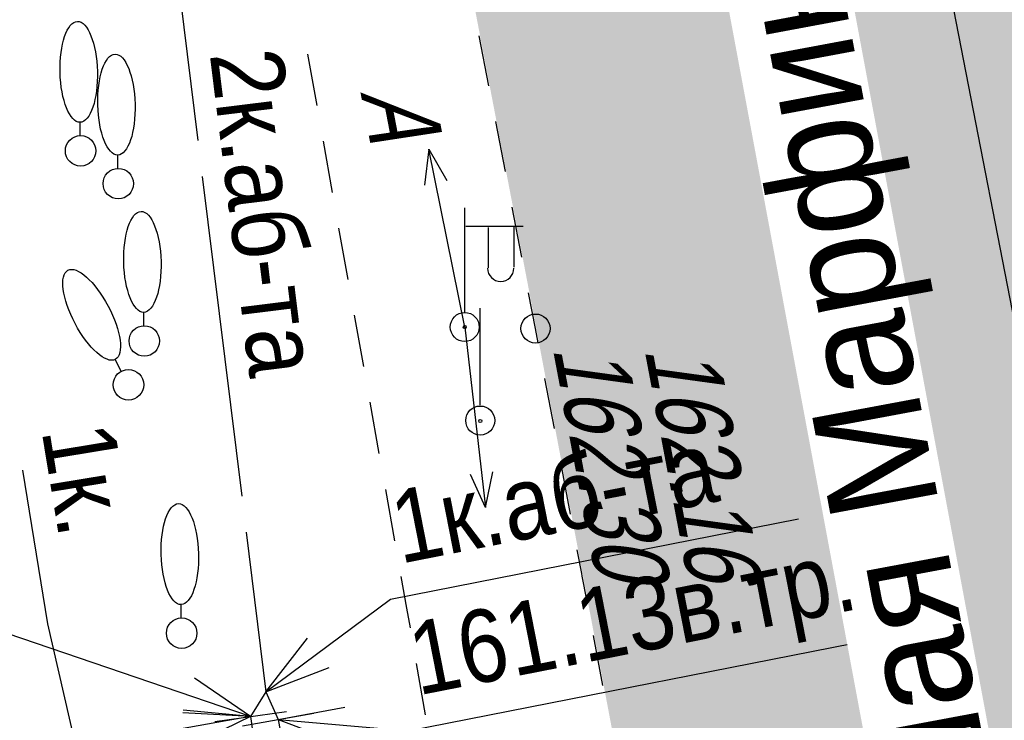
# Model space of a CAD drawing. Header units: millimetres. Extents: x 4385 to 11928, y 17253 to 36963.
# Tile 23 of 256: x 5864.69 to 5878.25, y 18448.49 to 18458.13. Entities that reach past the tile are written whole.
import ezdxf
from ezdxf.enums import TextEntityAlignment as Align

# ---------------------------------------------------------------- set-up
doc = ezdxf.new("R2010")
doc.units = ezdxf.units.MM
for name, color, linetype, lineweight in [('Геоподоснова_34179-21 от 9.08.21$0$Водопровод', 7, 'Continuous', 25), ('Геоподоснова_34179-21 от 9.08.21$0$Горизонтали', 7, 'Continuous', 25), ('Геоподоснова_34179-21 от 9.08.21$0$Граница улицы', 7, 'Continuous', 25), ('Геоподоснова_34179-21 от 9.08.21$0$Кабели', 7, 'Continuous', 25), ('Геоподоснова_34179-21 от 9.08.21$0$Кабель Мосэнерго', 7, 'Continuous', 25), ('Геоподоснова_34179-21 от 9.08.21$0$Отдельно стоящее дерево', 7, 'Continuous', 25), ('Геоподоснова_34179-21 от 9.08.21$0$Столбы', 7, 'Continuous', 25), ('Геоподоснова_34179-21 от 9.08.21$0$Фонари', 7, 'Continuous', 25)]:
    doc.layers.add(name, color=color, linetype=linetype, lineweight=lineweight)
doc.layers.add('ГП_дороги_штриховка_сущ', color=7, linetype='Continuous', lineweight=0, true_color=0xc8d0d0, transparency=0.6)
doc.layers.add('ГП_озел_штриховка_сущ', color=7, linetype='Continuous', lineweight=0, true_color=0x829556, transparency=0.6)
doc.layers.add('ГП_текст_здан_номера_500', color=7, linetype='Continuous', lineweight=5, true_color=0x000000)
doc.styles.add('GENERATED_STYLE_1', font='GOTHIC.TTF')
doc.styles.add('Геоподоснова_34179-21 от 9.08.21$0$Style-RUSSIAN_1251', font='RUSSIAN_1251.shx')
doc.styles.add('Геоподоснова_34179-21 от 9.08.21$0$Style-RUSSIAN_1251 I 0.00000', font='RUSSIAN_1251.shx')
doc.styles.add('Геоподоснова_34179-21 от 9.08.21$0$Style-RUSSIAN_1251 I 0.32289', font='RUSSIAN_1251.shx', dxfattribs={"oblique": 18.5})

# ---------------------------------------------------------------- blocks, each defined once
blk = doc.blocks.new('Геоподоснова_34179-21 от 9.08.21$0$FONAR5_12')
at = {"layer": 'Геоподоснова_34179-21 от 9.08.21$0$Фонари', "color": 7, "linetype": 'Continuous', "lineweight": 25}
for p, q in [((0.003, 0.2), (0.003, 1.641)), ((0.017, 1.388), (0.805, 1.388)), ((0.322, 1.371), (0.322, 0.816)), ((0.676, 1.378), (0.676, 0.823))]:
    blk.add_line(p, q, dxfattribs=at)
for centre, radius, start, end in [((0.496, 0.809), 0.181, 180, 0), ((0, 0), 0.2, 0, 360), ((0, 0), 0.02, 0, 360)]:
    blk.add_arc(centre, radius, start, end, dxfattribs=at)
blk = doc.blocks.new('Геоподоснова_34179-21 от 9.08.21$0$STRFON_26')
at = {"layer": 'Геоподоснова_34179-21 от 9.08.21$0$Фонари', "color": 7, "linetype": 'Continuous', "lineweight": 25, "flags": 128}
for points in [[(2.5, 0), (2.025, 0.157)], [(0, 0), (2.5, 0)], [(2.5, 0), (2.025, -0.156)]]:
    blk.add_lwpolyline(points, dxfattribs=at)
blk = doc.blocks.new('Геоподоснова_34179-21 от 9.08.21$0$STRFON_27')
at = {"layer": 'Геоподоснова_34179-21 от 9.08.21$0$Фонари', "color": 7, "linetype": 'Continuous', "lineweight": 25, "flags": 128}
for points in [[(2.5, 0), (2.025, 0.157)], [(0, 0), (2.5, 0)], [(2.5, 0), (2.025, -0.156)]]:
    blk.add_lwpolyline(points, dxfattribs=at)
blk = doc.blocks.new('Геоподоснова_34179-21 от 9.08.21$0$PIKET_225')
at = {"layer": 'Геоподоснова_34179-21 от 9.08.21$0$Горизонтали', "color": 7, "linetype": 'Continuous', "lineweight": 25}
blk.add_arc((0, 0), 0.2, 0, 360, dxfattribs=at)
blk = doc.blocks.new('Геоподоснова_34179-21 от 9.08.21$0$DEREVO_64')
at = {"layer": 'Геоподоснова_34179-21 от 9.08.21$0$Отдельно стоящее дерево', "color": 7, "linetype": 'Continuous', "lineweight": 25, "flags": 128}
blk.add_lwpolyline([(-0.007, 0.21), (-0.007, 0.393)], dxfattribs=at)
at = {"layer": 'Геоподоснова_34179-21 от 9.08.21$0$Отдельно стоящее дерево', "color": 7, "linetype": 'Continuous', "lineweight": 25}
blk.add_arc((0, 0), 0.21, 0, 359.99999, dxfattribs=at)
blk.add_ellipse((-0.0255, 1.088), major_axis=(-0.0185, 0.695), ratio=0.3698286, dxfattribs=at)
blk = doc.blocks.new('Геоподоснова_34179-21 от 9.08.21$0$DEREVO_65')
at = {"layer": 'Геоподоснова_34179-21 от 9.08.21$0$Отдельно стоящее дерево', "color": 7, "linetype": 'Continuous', "lineweight": 25, "flags": 128}
blk.add_lwpolyline([(-0.007, 0.21), (-0.007, 0.393)], dxfattribs=at)
at = {"layer": 'Геоподоснова_34179-21 от 9.08.21$0$Отдельно стоящее дерево', "color": 7, "linetype": 'Continuous', "lineweight": 25}
blk.add_arc((0, 0), 0.21, 0, 359.99999, dxfattribs=at)
blk.add_ellipse((-0.0255, 1.088), major_axis=(-0.0185, 0.695), ratio=0.3698286, dxfattribs=at)
blk = doc.blocks.new('Геоподоснова_34179-21 от 9.08.21$0$DEREVO_66')
at = {"layer": 'Геоподоснова_34179-21 от 9.08.21$0$Отдельно стоящее дерево', "color": 7, "linetype": 'Continuous', "lineweight": 25, "flags": 128}
blk.add_lwpolyline([(-0.007, 0.21), (-0.007, 0.393)], dxfattribs=at)
at = {"layer": 'Геоподоснова_34179-21 от 9.08.21$0$Отдельно стоящее дерево', "color": 7, "linetype": 'Continuous', "lineweight": 25}
blk.add_arc((0, 0), 0.21, 0, 360, dxfattribs=at)
blk.add_ellipse((-0.026, 1.088), major_axis=(-0.019, 0.695), ratio=0.369829, dxfattribs=at)
blk = doc.blocks.new('Геоподоснова_34179-21 от 9.08.21$0$DEREVO_67')
at = {"layer": 'Геоподоснова_34179-21 от 9.08.21$0$Отдельно стоящее дерево', "color": 7, "linetype": 'Continuous', "lineweight": 25, "flags": 128}
blk.add_lwpolyline([(-0.007, 0.21), (-0.007, 0.393)], dxfattribs=at)
at = {"layer": 'Геоподоснова_34179-21 от 9.08.21$0$Отдельно стоящее дерево', "color": 7, "linetype": 'Continuous', "lineweight": 25}
blk.add_arc((0, 0), 0.21, 0, 359.99999, dxfattribs=at)
blk.add_ellipse((-0.0255, 1.088), major_axis=(-0.0185, 0.695), ratio=0.3698286, dxfattribs=at)
blk = doc.blocks.new('Геоподоснова_34179-21 от 9.08.21$0$DEREVO_68')
at = {"layer": 'Геоподоснова_34179-21 от 9.08.21$0$Отдельно стоящее дерево', "color": 7, "linetype": 'Continuous', "lineweight": 25, "flags": 128}
blk.add_lwpolyline([(-0.007, 0.21), (-0.007, 0.393)], dxfattribs=at)
at = {"layer": 'Геоподоснова_34179-21 от 9.08.21$0$Отдельно стоящее дерево', "color": 7, "linetype": 'Continuous', "lineweight": 25}
blk.add_arc((0, 0), 0.21, 0, 359.99999, dxfattribs=at)
blk.add_ellipse((-0.0255, 1.088), major_axis=(-0.0185, 0.695), ratio=0.3698286, dxfattribs=at)
blk = doc.blocks.new('Геоподоснова_34179-21 от 9.08.21$0$PIKET_230')
at = {"layer": 'Геоподоснова_34179-21 от 9.08.21$0$Горизонтали', "color": 7, "linetype": 'Continuous', "lineweight": 25}
blk.add_arc((0, 0), 0.2, 0, 360, dxfattribs=at)
blk = doc.blocks.new('Геоподоснова_34179-21 от 9.08.21$0$STOLBG_2')
at = {"layer": 'Геоподоснова_34179-21 от 9.08.21$0$Столбы', "color": 7, "linetype": 'Continuous', "lineweight": 25}
blk.add_line((-0.015, 0.206), (-0.015, 1.539), dxfattribs=at)
for centre, radius in [((-0.015, -0.008), 0.2), ((-0.014, -0.014), 0.02)]:
    blk.add_arc(centre, radius, 0, 360, dxfattribs=at)
blk = doc.blocks.new('Геоподоснова_34179-21 от 9.08.21$0$msdElementTypeLineString_56')
at = {"layer": 'Геоподоснова_34179-21 от 9.08.21$0$Граница улицы', "color": 7, "linetype": 'Continuous', "lineweight": 25}
for p, q in [((8.225, 10.27), (8.093, 10.957)), ((8.452, 9.091), (8.32, 9.778)), ((8.678, 7.912), (8.546, 8.6)), ((9.127, 5.554), (8.997, 6.242)), ((9.35, 4.374), (9.22, 5.063)), ((9.796, 2.016), (9.666, 2.704))]:
    blk.add_line(p, q, dxfattribs=at)
at = {"layer": 'Геоподоснова_34179-21 от 9.08.21$0$Граница улицы', "color": 7, "linetype": 'Continuous', "lineweight": 25, "flags": 128}
for points in [[(8.904, 6.733), (8.867, 6.929), (8.772, 7.421)], [(9.573, 3.195), (9.512, 3.518), (9.505, 3.555), (9.443, 3.883)]]:
    blk.add_lwpolyline(points, dxfattribs=at)
blk = doc.blocks.new('Геоподоснова_34179-21 от 9.08.21$0$msdElementTypeLineString_57')
at = {"layer": 'Геоподоснова_34179-21 от 9.08.21$0$Граница улицы', "color": 7, "linetype": 'Continuous', "lineweight": 25}
for p, q in [((6.69, 11.144), (6.817, 10.438)), ((6.905, 9.945), (7.031, 9.239)), ((7.119, 8.747), (7.246, 8.04)), ((7.334, 7.548), (7.46, 6.842)), ((7.548, 6.35), (7.675, 5.643)), ((7.763, 5.151), (7.889, 4.444)), ((8.189, 2.753), (8.313, 2.046))]:
    blk.add_line(p, q, dxfattribs=at)
at = {"layer": 'Геоподоснова_34179-21 от 9.08.21$0$Граница улицы', "color": 7, "linetype": 'Continuous', "lineweight": 25, "flags": 128}
blk.add_lwpolyline([(7.977, 3.952), (8.056, 3.515), (8.103, 3.246)], dxfattribs=at)
blk = doc.blocks.new('Геоподоснова_34179-21 от 9.08.21$0$msdElementTypeLineString_181')
at = {"layer": 'Геоподоснова_34179-21 от 9.08.21$0$Водопровод', "color": 7, "linetype": 'Continuous', "lineweight": 25}
blk.add_line((5.429, 26.453), (10.571, 0), dxfattribs=at)
blk = doc.blocks.new('Геоподоснова_34179-21 от 9.08.21$0$msdElementTypeMultiLine_28')
at = {"layer": 'Геоподоснова_34179-21 от 9.08.21$0$Водопровод', "color": 7, "linetype": 'Continuous', "lineweight": 25}
blk.add_blockref('Геоподоснова_34179-21 от 9.08.21$0$msdElementTypeLineString_181', (0.5, 0.5), dxfattribs=at)
blk = doc.blocks.new('Геоподоснова_34179-21 от 9.08.21$0$msdElementTypeLineString_479')
at = {"layer": 'Геоподоснова_34179-21 от 9.08.21$0$Кабель Мосэнерго', "color": 7, "linetype": 'Continuous', "lineweight": 25}
for p, q in [((1.005, 5.981), (1.995, 6.119)), ((1.635, 1.431), (2.625, 1.569))]:
    blk.add_line(p, q, dxfattribs=at)
blk = doc.blocks.new('Геоподоснова_34179-21 от 9.08.21$0$msdElementTypeMultiLine_273')
at = {"layer": 'Геоподоснова_34179-21 от 9.08.21$0$Кабель Мосэнерго', "color": 7, "linetype": 'Continuous', "lineweight": 25, "flags": 128}
blk.add_lwpolyline([(1.5, 6.05), (2.13, 1.5)], dxfattribs=at)
at = {"layer": 'Геоподоснова_34179-21 от 9.08.21$0$Кабель Мосэнерго', "color": 7, "linetype": 'Continuous', "lineweight": 25}
blk.add_blockref('Геоподоснова_34179-21 от 9.08.21$0$msdElementTypeLineString_479', (0, 0), dxfattribs=at)
blk = doc.blocks.new('Геоподоснова_34179-21 от 9.08.21$0$msdElementTypeLineString_486')
at = {"layer": 'Геоподоснова_34179-21 от 9.08.21$0$Кабель Мосэнерго', "color": 7, "linetype": 'Continuous', "lineweight": 25}
for p, q in [((1.008, 5.841), (1.992, 6.019)), ((1.808, 1.411), (2.792, 1.589))]:
    blk.add_line(p, q, dxfattribs=at)
blk = doc.blocks.new('Геоподоснова_34179-21 от 9.08.21$0$msdElementTypeMultiLine_280')
at = {"layer": 'Геоподоснова_34179-21 от 9.08.21$0$Кабель Мосэнерго', "color": 7, "linetype": 'Continuous', "lineweight": 25, "flags": 128}
blk.add_lwpolyline([(1.5, 5.93), (2.3, 1.5)], dxfattribs=at)
at = {"layer": 'Геоподоснова_34179-21 от 9.08.21$0$Кабель Мосэнерго', "color": 7, "linetype": 'Continuous', "lineweight": 25}
blk.add_blockref('Геоподоснова_34179-21 от 9.08.21$0$msdElementTypeLineString_486', (0, 0), dxfattribs=at)
blk = doc.blocks.new('Геоподоснова_34179-21 от 9.08.21$0$msdElementTypeLineString_517')
at = {"layer": 'Геоподоснова_34179-21 от 9.08.21$0$Кабели', "color": 10, "linetype": 'Continuous', "lineweight": 25}
for p, q in [((0, 9.79), (0.272, 7.591)), ((0.333, 7.094), (0.877, 2.696)), ((0.938, 2.199), (1.21, 0))]:
    blk.add_line(p, q, dxfattribs=at)
blk = doc.blocks.new('Геоподоснова_34179-21 от 9.08.21$0$msdElementTypeMultiLine_313')
at = {"layer": 'Геоподоснова_34179-21 от 9.08.21$0$Кабели', "color": 1, "linetype": 'Continuous', "lineweight": 25}
blk.add_blockref('Геоподоснова_34179-21 от 9.08.21$0$msdElementTypeLineString_517', (0, 0), dxfattribs=at)
blk = doc.blocks.new('Геоподоснова_34179-21 от 9.08.21$0$DIMTXT_86')
at = {"layer": 'Геоподоснова_34179-21 от 9.08.21$0$Кабель Мосэнерго', "color": 7, "linetype": 'Continuous', "lineweight": 25}
for q in [(0.918, 0.171), (0.875, -0.327)]:
    blk.add_line((0, 0), q, dxfattribs=at)
at = {"layer": 'Геоподоснова_34179-21 от 9.08.21$0$Кабель Мосэнерго', "color": 7, "linetype": 'Continuous', "lineweight": 25, "flags": 128}
blk.add_lwpolyline([(0, 0), (1.791, -0.155), (8.744, 1.211)], dxfattribs=at)
at = {"layer": 'Геоподоснова_34179-21 от 9.08.21$0$Кабель Мосэнерго', "color": 7, "linetype": 'Continuous', "lineweight": 25, "style": 'Геоподоснова_34179-21 от 9.08.21$0$Style-RUSSIAN_1251', "width": 0.9}
blk.add_text('161.13в.тр.', height=1, rotation=11.1169, dxfattribs=at).set_placement((1.732, 1.311), align=Align.TOP_LEFT)
blk = doc.blocks.new('Геоподоснова_34179-21 от 9.08.21$0$DIMTXT_93')
at = {"layer": 'Геоподоснова_34179-21 от 9.08.21$0$Кабель Мосэнерго', "color": 7, "linetype": 'Continuous', "lineweight": 25}
for q in [(-0.93, 0.089), (-0.842, -0.404)]:
    blk.add_line((0, 0), q, dxfattribs=at)
at = {"layer": 'Геоподоснова_34179-21 от 9.08.21$0$Кабель Мосэнерго', "color": 7, "linetype": 'Continuous', "lineweight": 25, "flags": 128}
blk.add_lwpolyline([(0, 0), (-4.54, -0.808), (-11.492, -2.174)], dxfattribs=at)
at = {"layer": 'Геоподоснова_34179-21 от 9.08.21$0$Кабель Мосэнерго', "color": 7, "linetype": 'Continuous', "lineweight": 25, "style": 'Геоподоснова_34179-21 от 9.08.21$0$Style-RUSSIAN_1251', "width": 0.9}
blk.add_text('161.13в.тр.', height=1, rotation=11.1169, dxfattribs=at).set_placement((-11.772, -0.751), align=Align.TOP_LEFT)
blk = doc.blocks.new('Геоподоснова_34179-21 от 9.08.21')
at = {"layer": 'Геоподоснова_34179-21 от 9.08.21$0$Кабели', "color": 10, "linetype": 'Continuous', "lineweight": 25}
for p, q in [((5868.08, 18448.88), (5868.652, 18449.618)), ((5868.08, 18448.88), (5868.951, 18449.217)), ((5867.87, 18448.54), (5867.099, 18449.067)), ((5868.08, 18448.88), (5867.87, 18448.54)), ((5868.08, 18448.88), (5868.25, 18448.5)), ((5867.87, 18448.54), (5866.937, 18448.594))]:
    blk.add_line(p, q, dxfattribs=at)
at = {"layer": 'Геоподоснова_34179-21 от 9.08.21$0$Кабели', "color": 10, "linetype": 'Continuous', "lineweight": 25, "flags": 128}
for points in [[(5868.08, 18448.88), (5869.796, 18450.158), (5875.415, 18451.262)], [(5867.87, 18448.54), (5862.547, 18450.354), (5856.928, 18449.25)]]:
    blk.add_lwpolyline(points, dxfattribs=at)
at = {"layer": 'Геоподоснова_34179-21 от 9.08.21$0$Кабель Мосэнерго', "color": 10, "linetype": 'Continuous', "lineweight": 25}
for p, q in [((5865.078, 18449.816), (5864.73, 18451.933)), ((5865.486, 18448.031), (5865.078, 18449.816))]:
    blk.add_line(p, q, dxfattribs=at)
at = {"layer": 'Геоподоснова_34179-21 от 9.08.21$0$Водопровод', "color": 7, "linetype": 'Continuous', "lineweight": 25}
blk.add_blockref('Геоподоснова_34179-21 от 9.08.21$0$msdElementTypeMultiLine_28', (5869.663, 18441.404), dxfattribs=at)
at = {"layer": 'Геоподоснова_34179-21 от 9.08.21$0$Горизонтали', "color": 7, "linetype": 'Continuous', "lineweight": 25}
for name, p in [('Геоподоснова_34179-21 от 9.08.21$0$PIKET_225', (5871.794, 18453.883)), ('Геоподоснова_34179-21 от 9.08.21$0$PIKET_230', (5877.658, 18448.726))]:
    blk.add_blockref(name, p, dxfattribs=at)
at = {"layer": 'Геоподоснова_34179-21 от 9.08.21$0$Граница улицы', "color": 7, "linetype": 'Continuous', "lineweight": 25}
for name, p in [('Геоподоснова_34179-21 от 9.08.21$0$msdElementTypeLineString_57', (5861.963, 18446.518)), ('Геоподоснова_34179-21 от 9.08.21$0$msdElementTypeLineString_56', (5862.927, 18446.954))]:
    blk.add_blockref(name, p, dxfattribs=at)
at = {"layer": 'Геоподоснова_34179-21 от 9.08.21$0$Кабели', "color": 10, "linetype": 'Continuous', "lineweight": 25}
blk.add_blockref('Геоподоснова_34179-21 от 9.08.21$0$msdElementTypeMultiLine_313', (5866.87, 18448.88), dxfattribs=at)
at = {"layer": 'Геоподоснова_34179-21 от 9.08.21$0$Кабель Мосэнерго', "color": 7, "linetype": 'Continuous', "lineweight": 25}
for name, p in [('Геоподоснова_34179-21 от 9.08.21$0$DIMTXT_86', (5868.25, 18448.5)), ('Геоподоснова_34179-21 от 9.08.21$0$DIMTXT_93', (5867.87, 18448.54)), ('Геоподоснова_34179-21 от 9.08.21$0$msdElementTypeMultiLine_273', (5866.37, 18442.49)), ('Геоподоснова_34179-21 от 9.08.21$0$msdElementTypeMultiLine_280', (5866.75, 18442.57))]:
    blk.add_blockref(name, p, dxfattribs=at)
at = {"layer": 'Геоподоснова_34179-21 от 9.08.21$0$Отдельно стоящее дерево', "color": 7, "linetype": 'Continuous', "lineweight": 25}
for name, p in [('Геоподоснова_34179-21 от 9.08.21$0$DEREVO_68', (5865.528, 18456.329)), ('Геоподоснова_34179-21 от 9.08.21$0$DEREVO_67', (5866.047, 18455.878)), ('Геоподоснова_34179-21 от 9.08.21$0$DEREVO_65', (5866.405, 18453.712)), ('Геоподоснова_34179-21 от 9.08.21$0$DEREVO_64', (5866.92, 18449.689))]:
    blk.add_blockref(name, p, dxfattribs=at)
at = {"layer": 'Геоподоснова_34179-21 от 9.08.21$0$Отдельно стоящее дерево', "color": 7, "linetype": 'Continuous', "lineweight": 25, "xscale": 1.00000244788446, "yscale": 1.00000244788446, "zscale": 1.00000244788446, "rotation": 26.43165307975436}
blk.add_blockref('Геоподоснова_34179-21 от 9.08.21$0$DEREVO_66', (5866.187, 18453.109), dxfattribs=at)
at = {"layer": 'Геоподоснова_34179-21 от 9.08.21$0$Столбы', "color": 7, "linetype": 'Continuous', "lineweight": 25}
blk.add_blockref('Геоподоснова_34179-21 от 9.08.21$0$STOLBG_2', (5871.048, 18452.624), dxfattribs=at)
at = {"layer": 'Геоподоснова_34179-21 от 9.08.21$0$Фонари', "color": 7, "linetype": 'Continuous', "lineweight": 25, "xscale": 0.9999988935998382, "yscale": 0.9999988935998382, "zscale": 0.9999988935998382, "rotation": 101.4202854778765}
blk.add_blockref('Геоподоснова_34179-21 от 9.08.21$0$STRFON_27', (5870.819, 18453.904), dxfattribs=at)
at = {"layer": 'Геоподоснова_34179-21 от 9.08.21$0$Фонари', "color": 7, "linetype": 'Continuous', "lineweight": 25}
blk.add_blockref('Геоподоснова_34179-21 от 9.08.21$0$FONAR5_12', (5870.819, 18453.904), dxfattribs=at)
at = {"layer": 'Геоподоснова_34179-21 от 9.08.21$0$Фонари', "color": 7, "linetype": 'Continuous', "lineweight": 25, "rotation": 276.5899266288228}
blk.add_blockref('Геоподоснова_34179-21 от 9.08.21$0$STRFON_26', (5870.819, 18453.904), dxfattribs=at)
at = {"layer": 'Геоподоснова_34179-21 от 9.08.21$0$Горизонтали', "color": 7, "linetype": 'Continuous', "lineweight": 25, "style": 'Геоподоснова_34179-21 от 9.08.21$0$Style-RUSSIAN_1251 I 0.32289', "oblique": 18.5, "width": 0.799996}
blk.add_text('162.30', height=1, rotation=280.7023, dxfattribs=at).set_placement((5872.029, 18453.62))
blk.add_text('162.16', height=1, rotation=280.7023, dxfattribs=at).set_placement((5874.275, 18453.792), align=Align.TOP_LEFT)
at = {"layer": 'Геоподоснова_34179-21 от 9.08.21$0$Граница улицы', "color": 7, "linetype": 'Continuous', "lineweight": 25, "style": 'Геоподоснова_34179-21 от 9.08.21$0$Style-RUSSIAN_1251 I 0.32289', "oblique": 18.5, "width": 0.799996}
blk.add_text('А', height=1, rotation=280.9261, dxfattribs=at).set_placement((5869.382, 18457.137))
at = {"layer": 'Геоподоснова_34179-21 от 9.08.21$0$Кабели', "color": 10, "linetype": 'Continuous', "lineweight": 25, "style": 'Геоподоснова_34179-21 от 9.08.21$0$Style-RUSSIAN_1251 I 0.00000', "width": 0.9}
blk.add_text('2к.аб-та', height=1, rotation=277.046, dxfattribs=at).set_placement((5867.306, 18457.664))
at = {"layer": 'Геоподоснова_34179-21 от 9.08.21$0$Кабели', "color": 10, "linetype": 'Continuous', "lineweight": 25, "style": 'Геоподоснова_34179-21 от 9.08.21$0$Style-RUSSIAN_1251', "width": 0.9}
blk.add_text('1к.аб-та', height=1, rotation=11.1169, dxfattribs=at).set_placement((5869.737, 18451.624), align=Align.TOP_LEFT)
at = {"layer": 'Геоподоснова_34179-21 от 9.08.21$0$Кабель Мосэнерго', "color": 10, "linetype": 'Continuous', "lineweight": 25, "style": 'Геоподоснова_34179-21 от 9.08.21$0$Style-RUSSIAN_1251', "width": 0.899998}
blk.add_text('1к.', height=1, rotation=279.3444, dxfattribs=at).set_placement((5864.989, 18452.48))

msp = doc.modelspace()

# ---------------------------------------------------------------- hatches: boundary and pattern name
at = {"layer": 'ГП_дороги_штриховка_сущ'}
h = msp.add_hatch(color=256, dxfattribs=at)
h.dxf.hatch_style = 1
edge = h.paths.add_edge_path()
edge.add_line((5925.766, 18433.855), (5941.944, 18436.973))
edge.add_line((5941.944, 18436.973), (5953.857, 18439.646))
edge.add_line((5953.857, 18439.646), (5952.85, 18448.595))
edge.add_line((5952.85, 18448.595), (5934.391, 18444.916))
edge.add_line((5934.391, 18444.916), (5923.777, 18442.892))
edge.add_line((5923.777, 18442.892), (5913.765, 18440.871))
edge.add_arc((6024.751, 17851.701), 599.532, 100.668107, 101.527822)
edge.add_line((5904.938, 18439.139), (5895.221, 18437.054))
edge.add_arc((5892.782, 18446.919), 10.161, 258.729, 283.887, ccw=False)
edge.add_arc((5892.507, 18446.219), 9.422, 228.1226, 259.5373, ccw=False)
edge.add_arc((5892.853, 18446.804), 10.09, 191.3978, 228.8772, ccw=False)
edge.add_line((5882.962, 18444.81), (5882.854, 18445.357))
edge.add_line((5882.854, 18445.357), (5880.704, 18455.601))
edge.add_line((5880.704, 18455.601), (5876.365, 18478.056))
edge.add_arc((5883.236, 18479.41), 7.003, 102.0896, 191.1455, ccw=False)
edge.add_line((5881.77, 18486.258), (5885.611, 18487.025))
edge.add_line((5885.611, 18487.025), (5884.576, 18492.327))
edge.add_line((5884.576, 18492.327), (5880.725, 18491.731))
edge.add_arc((5879.837, 18497.318), 5.657, 253.3213, 279.0267, ccw=False)
edge.add_arc((5879.968, 18499.313), 7.618, 187.5257, 256.688, ccw=False)
edge.add_line((5872.415, 18498.315), (5871.095, 18505.174))
edge.add_line((5871.095, 18505.174), (5870.76, 18506.857))
edge.add_line((5870.76, 18506.857), (5869.698, 18512.377))
edge.add_line((5869.698, 18512.377), (5868.248, 18519.806))
edge.add_line((5868.248, 18519.806), (5866.913, 18526.801))
edge.add_line((5866.913, 18526.801), (5865.765, 18532.813))
edge.add_line((5865.765, 18532.813), (5864.661, 18538.596))
edge.add_line((5864.661, 18538.596), (5864.202, 18540.87))
edge.add_line((5864.202, 18540.87), (5863.495, 18545.372))
edge.add_line((5863.495, 18545.372), (5863.316, 18545.344))
edge.add_line((5863.316, 18545.344), (5861.851, 18553.053))
edge.add_line((5861.851, 18553.053), (5861.149, 18556.727))
edge.add_line((5861.149, 18556.727), (5860.107, 18562.17))
edge.add_line((5860.107, 18562.17), (5859.426, 18565.73))
edge.add_line((5859.426, 18565.73), (5858.515, 18570.477))
edge.add_line((5858.515, 18570.477), (5857.597, 18575.222))
edge.add_line((5857.597, 18575.222), (5848.554, 18573.251))
edge.add_line((5848.554, 18573.251), (5849.502, 18568.477))
edge.add_line((5849.502, 18568.477), (5850.899, 18561.312))
edge.add_line((5850.899, 18561.312), (5851.949, 18555.828))
edge.add_line((5851.949, 18555.828), (5853.772, 18546.315))
edge.add_line((5853.772, 18546.315), (5855.078, 18540.23))
edge.add_line((5855.078, 18540.23), (5856.365, 18533.98))
edge.add_line((5856.365, 18533.98), (5857.603, 18527.571))
edge.add_line((5857.603, 18527.571), (5860.173, 18514.262))
edge.add_line((5860.173, 18514.262), (5861.261, 18508.632))
edge.add_line((5861.261, 18508.632), (5867.474, 18476.428))
edge.add_line((5867.474, 18476.428), (5871.803, 18453.893))
edge.add_line((5871.803, 18453.893), (5874.128, 18441.591))
edge.add_arc((5866.634, 18439.793), 7.707, -71.1464, 13.4912, ccw=False)
edge.add_line((5869.124, 18432.499), (5871.447, 18422.925))
edge.add_arc((5869.269, 18415.816), 7.435, 51.9764, 72.9689, ccw=False)
edge.add_line((5873.849, 18421.673), (5887.341, 18424.703))
edge.add_arc((5895.5, 18415.13), 12.579, 101.5761, 130.4368, ccw=False)
edge.add_line((5892.976, 18427.452), (5897.679, 18428.416))
edge.add_line((5897.679, 18428.416), (5906.565, 18430.173))
edge.add_arc((6084.693, 17553.035), 895.042, 100.227856, 101.479437, ccw=False)
at = {"layer": 'ГП_озел_штриховка_сущ'}
h = msp.add_hatch(dxfattribs=at)
h.set_pattern_fill('ANSI31', color=256, scale=0.1)
h.paths.add_polyline_path([(5902.584, 18448.046), (5903.806, 18441.821), (5922.606, 18445.511), (5934.695, 18448.026), (5951.702, 18451.333), (5954.183, 18451.815), (5952.935, 18458.091)])
edge = h.paths.add_edge_path()
edge.add_line((5900.21, 18448.752), (5901.643, 18441.364))
edge.add_line((5901.643, 18441.364), (5896.222, 18440.137))
edge.add_arc((5895.781, 18442.087), 2, 190.8754, 282.7575, ccw=False)
edge.add_line((5893.817, 18441.71), (5886.891, 18477.757))
edge.add_line((5886.891, 18477.757), (5887.39, 18477.849))
edge.add_line((5887.39, 18477.849), (5893.33, 18447.41))
edge.add_line((5893.33, 18447.41), (5900.21, 18448.752))
edge = h.paths.add_edge_path()
edge.add_line((5882.844, 18445.348), (5889.482, 18446.851))
edge.add_line((5889.482, 18446.851), (5885.703, 18466.311))
edge.add_line((5885.703, 18466.311), (5882.738, 18481.615))
edge.add_line((5882.738, 18481.615), (5881.942, 18486.25))
edge.add_arc((5883.26, 18479.349), 7.026, 100.8123, 190.6774)
edge.add_line((5876.356, 18478.047), (5880.695, 18455.591))
edge.add_line((5880.695, 18455.591), (5882.844, 18445.348))
h.paths.add_polyline_path([(6035.024, 18508.027), (6039.213, 18503.574), (6057.801, 18521.457), (6053.795, 18525.674)])
h.paths.add_polyline_path([(6033.061, 18497.655), (6028.822, 18502.196), (6016.612, 18490.717), (6020.901, 18485.956)])

# ---------------------------------------------------------------- block references
msp.add_blockref('Геоподоснова_34179-21 от 9.08.21', (0, 0))

# ---------------------------------------------------------------- next in the draw order: texts
at = {"layer": 'ГП_текст_здан_номера_500', "insert": (5877.539, 18442.308), "char_height": 1, "attachment_point": 1, "rotation": 100.576, "style": 'GENERATED_STYLE_1', "bg_fill": 3, "box_fill_scale": 1.1, "bg_fill_color": 256, "bg_fill_transparency": 0}
msp.add_mtext_dynamic_manual_height_columns('{\\H1.5x;Большая Марфинская ул.} ', width=27.65377, gutter_width=12.5, heights=[0], dxfattribs=at)

doc.saveas('drawing.dxf')
